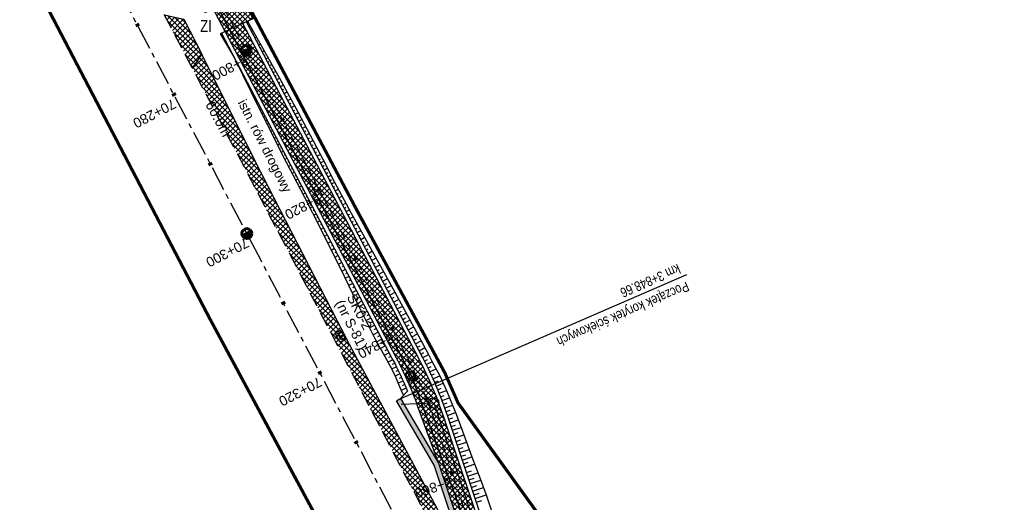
# Model space of a CAD drawing. Header units: metres. Extents: x 7529682 to 7533711, y 5721186 to 5727842.
# Tile 12 of 112: x 7531458 to 7531583, y 5724384 to 5724446. Entities that reach past the tile are written whole.
import ezdxf

# ---------------------------------------------------------------- set-up
doc = ezdxf.new("R2010")
doc.units = ezdxf.units.M
for name, pattern in [('817-dzialki-09-05-04$0$HIDDEN', [0.375, 0.25, -0.125]), ('CENTER', [50.8, 31.75, -6.35, 6.35, -6.35]), ('HIDDEN', [9.525, 6.35, -3.175])]:
    doc.linetypes.add(name, pattern=pattern)
for name, color, linetype in [('C-DROGI-SYTUACJA-ETYKIETY', 7, 'Continuous'), ('D-hatch-pobocza', 131, 'Continuous'), ('D-hatch-zjazdy-BA', 244, 'Continuous'), ('D-hatch-zjazdy-kruszywo', 111, 'Continuous'), ('D-pobocza', 7, 'Continuous'), ('D-skarpa', 7, 'Continuous'), ('D-skarpa-kreskowanie', 7, 'Continuous')]:
    doc.layers.add(name, color=color, linetype=linetype)
doc.layers.add('D-hatch-ciag-pieszo-rowerowy', color=7, linetype='Continuous', lineweight=13, true_color=0xff9f80)
doc.layers.add('D-LR-etap-III', color=7, linetype='817-dzialki-09-05-04$0$HIDDEN', lineweight=50, true_color=0xff1aff)
for name, color, linetype, lineweight in [('D-krawędzie', 7, 'Continuous', 30), ('D-obrzeża', 7, 'Continuous', 30), ('D-opisy', 7, 'Continuous', 30), ('D-oś', 10, 'CENTER', 30), ('D-zjazdy', 7, 'Continuous', 30), ('D-zjazdy-opis', 7, 'Continuous', 30), ('D-ścieki', 7, 'Continuous', 30), ('Sieci-KD-proj', 2, 'KANDESZCZ_X2', 30), ('Sieci-T-kanal technologiczny', 4, 'kt kanał technologiczny', 30)]:
    doc.layers.add(name, color=color, linetype=linetype, lineweight=lineweight)
for name, color, linetype, true_color in [('D-opis-KT-dlugosci', 7, 'Continuous', 0xff8000), ('D-opis-KT-studnie', 7, 'Continuous', 0xff8000), ('poprzeczki', 7, 'Continuous', 0x0000c7)]:
    doc.layers.add(name, color=color, linetype=linetype, true_color=true_color)
doc.styles.add('2mm08', font='arial.ttf', dxfattribs={"width": 0.8})
doc.styles.add('ARIAL', font='arial.ttf', dxfattribs={"height": 1})
doc.styles.add('DIMTEXT', font='simplex.shx', dxfattribs={"width": 0.7})
doc.styles.get("Standard").update_dxf_attribs({"font": 'arial.ttf'})
doc.linetypes.add('KANDESZCZ_X2', pattern='A,4.366477,-0.326302,["kd",DIMTEXT,S=1.28,R=0,X=0,Y=-0.405864],-2.036296,4.465198', length=11.194273)
doc.linetypes.add('kt kanał technologiczny', pattern='A,1,-0.8,["kt",Standard,S=0.5,R=0,X=-0.7,Y=-0.15],-0.3', length=2.1)
pattern_1 = [(45, (0.88535, 0.46493), (-0.33675960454, 0.33675960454), []), (135, (0.88535, 0.46493), (-0.33675960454, -0.33675960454), [])]
pattern_2 = [(45, (0, 0), (-0.33675960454, 0.33675960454), []), (135, (0, 0), (-0.33675960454, -0.33675960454), [])]

# ---------------------------------------------------------------- blocks, each defined once
blk = doc.blocks.new('kilometraz')
at = {"linetype": 'ByBlock', "lineweight": -2}
blk.add_hatch(color=0, dxfattribs=at).paths.add_polyline_path([(0, -0.28125, 0.41421356), (0.28125, 0, 0.41421356), (0, 0.28125)])
at = {"color": 0, "linetype": 'ByBlock', "lineweight": -2}
blk.add_line((0, 0.28125), (0, -0.28125), dxfattribs=at)
blk.add_circle((0, 0), 0.28125, dxfattribs=at)
blk = doc.blocks.new('AeccTickLine')
at = {"color": 0, "linetype": 'ByBlock', "lineweight": -2}
blk.add_line((0, 1), (0, -1), dxfattribs=at)
blk = doc.blocks.new('SKR2')
at = {"layer": 'Sieci-T-kanal technologiczny', "color": 2, "lineweight": 25}
for points in [[(0.03, -0.19), (0.96, -1.15), (0.28, -1.81), (-0.65, -0.84)], [(-0.04, -0.54), (0.61, -1.21), (0.23, -1.57), (-0.41, -0.9)]]:
    blk.add_lwpolyline(points, close=True, dxfattribs=at)
blk.add_lwpolyline([(-0.09, -1.23), (0.28, -0.87)], dxfattribs=at)

msp = doc.modelspace()

# ---------------------------------------------------------------- hatches: boundary and pattern name
at = {"layer": 'D-hatch-ciag-pieszo-rowerowy'}
h = msp.add_hatch(dxfattribs=at)
h.set_pattern_fill('ANSI37', color=256, scale=0.15, style=0)
h.set_pattern_definition(pattern_1)
h.paths.add_polyline_path([(7531506.47, 5724401.44), (7531508.71, 5724402.54), (7531499.31, 5724420.48), (7531486.38, 5724445.11), (7531484.1, 5724444.07), (7531497.09, 5724419.32)])
h = msp.add_hatch(dxfattribs=at)
h.set_pattern_fill('ANSI37', color=256, scale=0.15, style=0)
h.set_pattern_definition(pattern_2)
h.paths.add_polyline_path([(7531507.67, 5724401.83), (7531507.6, 5724401.97), (7531506.46, 5724401.41, -0.026993), (7531508.59, 5724396.45), (7531511.25, 5724389.16), (7531511.28, 5724389.1), (7531511.98, 5724387.01), (7531513.2, 5724387.31), (7531510.81, 5724394.46, 0.040139)])
h.paths.add_polyline_path([(7531508.83, 5724402.32), (7531508.73, 5724402.52), (7531507.6, 5724401.97), (7531507.67, 5724401.83, -0.040139), (7531510.81, 5724394.46), (7531513.2, 5724387.31), (7531514.42, 5724387.62), (7531511.97, 5724394.95, 0.040139)])
h = msp.add_hatch(dxfattribs=at)
h.set_pattern_fill('ANSI37', color=256, scale=0.15, style=0)
h.set_pattern_definition(pattern_2)
edge = h.paths.add_edge_path()
edge.add_line((7531514.42, 5724387.62), (7531511.98, 5724387.01))
edge.add_line((7531511.98, 5724387.01), (7531515.04, 5724377.85))
edge.add_arc((7531562.47, 5724393.69), 50, 198.4721, 207.6663)
edge.add_line((7531518.18, 5724370.48), (7531533.76, 5724340.76))
edge.add_line((7531533.76, 5724340.76), (7531559, 5724292.59))
edge.add_line((7531559, 5724292.59), (7531560.26, 5724290.18))
edge.add_line((7531560.26, 5724290.18), (7531563.06, 5724290.22))
edge.add_line((7531563.06, 5724290.22), (7531559.09, 5724297.8))
edge.add_line((7531559.09, 5724297.8), (7531533.85, 5724345.97))
edge.add_line((7531533.85, 5724345.97), (7531520.49, 5724371.45))
edge.add_arc((7531564.78, 5724394.67), 50, 198.4721, 207.6663, ccw=False)
edge.add_line((7531517.35, 5724378.82), (7531514.42, 5724387.62))
at = {"layer": 'D-hatch-pobocza'}
h = msp.add_hatch(dxfattribs=at)
h.set_pattern_fill('ANSI37', color=256, scale=0.15, style=0)
h.set_pattern_definition(pattern_2)
h.paths.add_polyline_path([(7531488.16, 5724427.12), (7531481.15, 5724441.17), (7531479.93, 5724439.39), (7531491.8, 5724416.76), (7531516.43, 5724369.56), (7531517.65, 5724370.2), (7531514.91, 5724375.29), (7531511.16, 5724383.25), (7531499.95, 5724404.19)])
at = {"layer": 'D-hatch-zjazdy-BA'}
h = msp.add_hatch(dxfattribs=at)
h.set_pattern_fill('ANSI37', color=256, scale=0.15, style=0)
h.set_pattern_definition(pattern_1)
h.paths.add_polyline_path([(7531484.1, 5724444.07), (7531487.63, 5724445.72), (7531486.23, 5724448.6), (7531482.59, 5724446.95)])
at = {"layer": 'D-hatch-zjazdy-kruszywo'}
h = msp.add_hatch(dxfattribs=at)
h.set_pattern_fill('ANSI37', color=256, scale=0.15, style=0)
h.set_pattern_definition(pattern_2)
h.paths.add_polyline_path([(7531478.83, 5724445.63), (7531476.36, 5724446.19), (7531479.93, 5724439.39), (7531481.15, 5724441.17)])
at = {"layer": 'D-ścieki', "linetype": 'ByBlock', "true_color": 0x00cccc}
h = msp.add_hatch(color=132, dxfattribs=at)
edge = h.paths.add_edge_path()
edge.add_line((7531611.37, 5724194.53), (7531611.85, 5724194.89))
edge.add_line((7531611.85, 5724194.89), (7531608.37, 5724199.44))
edge.add_arc((7531632.19, 5724217.68), 30, 207.7246, 217.4424, ccw=False)
edge.add_line((7531605.63, 5724203.72), (7531593.15, 5724227.48))
edge.add_line((7531593.15, 5724227.48), (7531571.62, 5724268.51))
edge.add_line((7531571.62, 5724268.51), (7531559, 5724292.59))
edge.add_line((7531559, 5724292.59), (7531533.76, 5724340.76))
edge.add_line((7531533.76, 5724340.76), (7531518.18, 5724370.48))
edge.add_arc((7531562.47, 5724393.69), 50, 198.4721, 207.6663, ccw=False)
edge.add_line((7531515.04, 5724377.85), (7531511.28, 5724389.1))
edge.add_line((7531511.28, 5724389.1), (7531506.47, 5724397.34))
edge.add_line((7531506.47, 5724397.34), (7531505.95, 5724397.03))
edge.add_line((7531505.95, 5724397.03), (7531510.73, 5724388.85))
edge.add_line((7531510.73, 5724388.85), (7531514.47, 5724377.66))
edge.add_arc((7531562.47, 5724393.69), 50.6, 198.4721, 207.6663)
edge.add_line((7531517.65, 5724370.2), (7531533.23, 5724340.48))
edge.add_line((7531533.23, 5724340.48), (7531558.47, 5724292.31))
edge.add_line((7531558.47, 5724292.31), (7531571.09, 5724268.23))
edge.add_line((7531571.09, 5724268.23), (7531592.62, 5724227.2))
edge.add_line((7531592.62, 5724227.2), (7531605.1, 5724203.44))
edge.add_arc((7531632.19, 5724217.68), 30.6, 207.7246, 217.4424)
edge.add_line((7531607.89, 5724199.07), (7531611.37, 5724194.53))

# ---------------------------------------------------------------- linework, layer by layer
at = {"layer": 'D-krawędzie', "linetype": 'HIDDEN', "ltscale": 0.3, "flags": 128}
msp.add_lwpolyline([(7530572.01, 5726166.06), (7530599.74, 5726113.52), (7530641.56, 5726032.01), (7530660.96, 5725995.07), (7530689.13, 5725941.54), (7530707.34, 5725907.03), (7530725.26, 5725873.09), (7530743.97, 5725837.65), (7530770.53, 5725787.12), (7530787.86, 5725754.27), (7530809.9, 5725712.54), (7530824.74, 5725684.39), (7530840.86, 5725653.69), (7530860.68, 5725616.15), (7530865.28, 5725607.39), (7530878.05, 5725583.08), (7530918.17, 5725507.18), (7530950.16, 5725446.31), (7530993.42, 5725364.26), (7531022.77, 5725308.72), (7531053.81, 5725249.87), (7531081.17, 5725197.87), (7531103.9, 5725154.54), (7531128.12, 5725108.45), (7531149.3, 5725068.25), (7531167.38, 5725033.77), (7531197.16, 5724976.99), (7531228.15, 5724918.03), (7531253.15, 5724870.49), (7531286.8, 5724806.65), (7531306.74, 5724768.66), (7531335.09, 5724714.65), (7531357.32, 5724672.44), (7531373.64, 5724641.45), (7531392.16, 5724606), (7531418.48, 5724555.85), (7531439.73, 5724515.58), (7531476.36, 5724446.19), (7531491.8, 5724416.76), (7531531.9, 5724339.93), (7531557.23, 5724291.66), (7531569.85, 5724267.58), (7531591.38, 5724226.55), (7531610, 5724191.1), (7531616.88, 5724178), (7531629.98, 5724153.03), (7531641.01, 5724132.02), (7531664.91, 5724087.62), (7531677.64, 5724064.79), (7531683.11, 5724054.99), (7531686.75, 5724048.18), (7531695.45, 5724031.7), (7531703.75, 5724015.92), (7531709.21, 5724005.51), (7531719.39, 5723986.15), (7531726.3, 5723973), (7531732.74, 5723960.74), (7531735.13, 5723956.19)], dxfattribs=at)
at = {"layer": 'D-LR-etap-III', "ltscale": 10, "flags": 128}
msp.add_lwpolyline([(7531750.47, 5723895.1, 0.4, 0.4, 0), (7531750.5, 5723895.13, 0.4, 0.4, 0), (7531682.71, 5724022.92, 0.4, 0.4, 0), (7531619.18, 5724147.2, 0.4, 0.4, 0), (7531592.31, 5724198.49, 0.4, 0.4, 0), (7531553.26, 5724272.92, 0.4, 0.4, 0), (7531504.02, 5724366.79, 0.4, 0.4, 0), (7531482.09, 5724407.62, 0.4, 0.4, 0), (7531412.35, 5724541.18, 0.4, 0.4, 0), (7531388.46, 5724586.93, 0.4, 0.4, 0), (7531345.12, 5724669.94, 0.4, 0.4, 0), (7531127.66, 5725081.67, 0.4, 0.4, 0), (7531059.25, 5725211.04, 0.4, 0.4, 0), (7531008.01, 5725307.95, 0.4, 0.4, 0), (7530964.18, 5725390.84, 0.4, 0.4, 0), (7530914.56, 5725484.68, 0.4, 0.4, 0), (7530865.24, 5725577.49, 0.4, 0.4, 0), (7530840.09, 5725624.06, 0.4, 0.4, 0), (7530802.56, 5725694.92, 0.4, 0.4, 0), (7530755.54, 5725787.51, 0.4, 0.4, 0), (7530708.72, 5725876.3, 0.4, 0.4, 0), (7530695.12, 5725902.09, 0.4, 0.4, 0), (7530642.91, 5726001.08, 0.4, 0.4, 0), (7530634.93, 5726016.15, 0.4, 0.4, 0), (7530610.82, 5726061.93, 0.4, 0.4, 0), (7530610.82, 5726061.93, 0.4, 0.4, 0), (7530607.21, 5726063.51, 0.4, 0.4, 0), (7530597.42, 5726080.68, 0.4, 0.4, 0), (7530591.16, 5726088.44, 0.4, 0.4, 0), (7530581.28, 5726107.21, 0.4, 0.4, 0), (7530571.29, 5726130.56, 0.4, 0.4, 0), (7530549.55, 5726171.53, 0.4, 0.4, 0), (7530531.01, 5726206.47, 0.4, 0.4, 0), (7530516.46, 5726236.02, 0.4, 0.4, 0), (7530500.8, 5726266.14, 0.4, 0.4, 0), (7530491.35, 5726283.94, 0.4, 0.4, 0), (7530482.4, 5726303.41, 0.4, 0.4, 0), (7530482.4, 5726303.41, 0.4, 0.4, 0), (7530450.41, 5726357.28, 0.4, 0.4, 0), (7530397.76, 5726458.5, 0.4, 0.4, 0), (7530334.71, 5726583.66, 0.4, 0.4, 0), (7530303.94, 5726645.17, 0.4, 0.4, 0), (7530300.51, 5726651.78, 0.4, 0.4, 0), (7530289.21, 5726671.97, 0.4, 0.4, 0), (7530281.54, 5726685.57, 0.4, 0.4, 0), (7530261.37, 5726724.16, 0.4, 0.4, 0), (7530254.03, 5726738.21, 0.4, 0.4, 0), (7530197.22, 5726845.06, 0.4, 0.4, 0), (7530194.71, 5726849.15, 0.4, 0.4, 0), (7530195.92, 5726850.75, 0.4, 0.4, 0), (7530170.55, 5726892.96, 0.4, 0.4, 0), (7530143.17, 5726945.07, 0.4, 0.4, 0), (7530105.06, 5727018.32, 0.4, 0.4, 0), (7530100.06, 5727027.16, 0.4, 0.4, 0), (7530062.32, 5727099.63, 0.4, 0.4, 0), (7530015.38, 5727189.42, 0.4, 0.4, 0), (7529983.21, 5727250.21, 0.4, 0.4, 0), (7529953.28, 5727306.75, 0.4, 0.4, 0), (7529900.67, 5727406.16, 0.4, 0.4, 0), (7529890.63, 5727425.13, 0.4, 0.4, 0), (7529875.16, 5727454.43, 0.4, 0.4, 0), (7529857.56, 5727487.79, 0.4, 0.4, 0), (7529835.19, 5727530.19, 0.4, 0.4, 0), (7529811.74, 5727574.66, 0.4, 0.4, 0), (7529792.1, 5727611.92, 0.4, 0.4, 0), (7529768.07, 5727657.47, 0.4, 0.4, 0), (7529755.21, 5727682.13, 0.4, 0.4, 0), (7529753.31, 5727681.13, 0.4, 0.4, 0), (7529739.21, 5727707.77, 0.4, 0.4, 0), (7529735.39, 5727711.25, 0.4, 0.4, 0), (7529725.42, 5727730.2, 0.4, 0.4, 0), (7529723.55, 5727729.88, 0.4, 0.4, 0), (7529695.57, 5727782.93, 0.4, 0.4, 0), (7529717.68, 5727794.02, 0.4, 0.4, 0), (7529736.27, 5727758.65, 0.4, 0.4, 0), (7529736.27, 5727758.65, 0.4, 0.4, 0), (7529744.51, 5727750.41, 0.4, 0.4, 0), (7529744.51, 5727750.41, 0.4, 0.4, 0), (7529750.28, 5727738.55, 0.4, 0.4, 0), (7529777.11, 5727687.57, 0.4, 0.4, 0), (7529796.52, 5727651.33, 0.4, 0.4, 0), (7529814.94, 5727616.79, 0.4, 0.4, 0), (7529839.01, 5727572.3, 0.4, 0.4, 0), (7529860.62, 5727532.51, 0.4, 0.4, 0), (7529882.35, 5727491.5, 0.4, 0.4, 0), (7529904.87, 5727449.1, 0.4, 0.4, 0), (7529920.75, 5727418.88, 0.4, 0.4, 0), (7529946.68, 5727368.55, 0.4, 0.4, 0), (7529972.02, 5727320.57, 0.4, 0.4, 0), (7529987.74, 5727290.15, 0.4, 0.4, 0), (7529996.5, 5727273.66, 0.4, 0.4, 0), (7530017.54, 5727234.2, 0.4, 0.4, 0), (7530033.05, 5727204.86, 0.4, 0.4, 0), (7530051.62, 5727170.22, 0.4, 0.4, 0), (7530069.28, 5727137.02, 0.4, 0.4, 0), (7530089.39, 5727097.53, 0.4, 0.4, 0), (7530109.71, 5727060.75, 0.4, 0.4, 0), (7530136.77, 5727011.64, 0.4, 0.4, 0), (7530162.45, 5726962.74, 0.4, 0.4, 0), (7530187.67, 5726916.99, 0.4, 0.4, 0), (7530207.82, 5726879.34, 0.4, 0.4, 0), (7530230.63, 5726834.52, 0.4, 0.4, 0), (7530262.29, 5726776.62, 0.4, 0.4, 0), (7530277.51, 5726760.21, 0.4, 0.4, 0), (7530286.04, 5726744.11, 0.4, 0.4, 0), (7530288.1, 5726735.88, 0.4, 0.4, 0), (7530290.39, 5726725.05, 0.4, 0.4, 0), (7530296.18, 5726713.58, 0.4, 0.4, 0), (7530302.73, 5726701.18, 0.4, 0.4, 0), (7530325.69, 5726657.47, 0.4, 0.4, 0), (7530343.24, 5726623.65, 0.4, 0.4, 0), (7530360.23, 5726591.75, 0.4, 0.4, 0), (7530383.21, 5726548.06, 0.4, 0.4, 0), (7530406.02, 5726503.61, 0.4, 0.4, 0), (7530427.46, 5726462.62, 0.4, 0.4, 0), (7530447.93, 5726424.39, 0.4, 0.4, 0), (7530471.13, 5726379.92, 0.4, 0.4, 0), (7530490.5, 5726343.03, 0.4, 0.4, 0), (7530509.5, 5726306.73, 0.4, 0.4, 0), (7530529.89, 5726267.24, 0.4, 0.4, 0), (7530543.85, 5726238.99, 0.4, 0.4, 0), (7530554.81, 5726218.94, 0.4, 0.4, 0), (7530559.03, 5726212.22, 0.4, 0.4, 0), (7530563.06, 5726206.41, 0.4, 0.4, 0), (7530566.93, 5726200.46, 0.4, 0.4, 0), (7530569.77, 5726194.9, 0.4, 0.4, 0), (7530571.47, 5726191.28, 0.4, 0.4, 0), (7530572.84, 5726188.02, 0.4, 0.4, 0), (7530575.3, 5726182.03, 0.4, 0.4, 0), (7530579.74, 5726173.31, 0.4, 0.4, 0), (7530583.3, 5726167.41, 0.4, 0.4, 0), (7530593.4, 5726163.33, 0.4, 0.4, 0), (7530598.62, 5726155.26, 0.4, 0.4, 0), (7530608.26, 5726140.5, 0.4, 0.4, 0), (7530603.27, 5726136.83, 0.4, 0.4, 0), (7530606.53, 5726131.84, 0.4, 0.4, 0), (7530604.24, 5726124.22, 0.4, 0.4, 0), (7530605.85, 5726121.63, 0.4, 0.4, 0), (7530608.97, 5726116.16, 0.4, 0.4, 0), (7530618.11, 5726097.79, 0.4, 0.4, 0), (7530651.21, 5726034.96, 0.4, 0.4, 0), (7530670.24, 5725998.61, 0.4, 0.4, 0), (7530698.08, 5725945.95, 0.4, 0.4, 0), (7530716.51, 5725911.31, 0.4, 0.4, 0), (7530735.22, 5725875.67, 0.4, 0.4, 0), (7530752.5, 5725842.15, 0.4, 0.4, 0), (7530778.31, 5725793.5, 0.4, 0.4, 0), (7530797.5, 5725756.38, 0.4, 0.4, 0), (7530812.52, 5725728.29, 0.4, 0.4, 0), (7530820.04, 5725713.16, 0.4, 0.4, 0), (7530822.42, 5725710.19, 0.4, 0.4, 0), (7530833.15, 5725688.8, 0.4, 0.4, 0), (7530849.63, 5725656.16, 0.4, 0.4, 0), (7530867.98, 5725621.96, 0.4, 0.4, 0), (7530872.63, 5725612.89, 0.4, 0.4, 0), (7530880.35, 5725597.59, 0.4, 0.4, 0), (7530883.84, 5725593.39, 0.4, 0.4, 0), (7530891.78, 5725587.76, 0.4, 0.4, 0), (7530895.04, 5725584.28, 0.4, 0.4, 0), (7530897.03, 5725580.94, 0.4, 0.4, 0), (7530900.95, 5725579.95, 0.4, 0.4, 0), (7530904.81, 5725571.98, 0.4, 0.4, 0), (7530903.68, 5725568.57, 0.4, 0.4, 0), (7530908.9, 5725558.84, 0.4, 0.4, 0), (7530910.25, 5725545.67, 0.4, 0.4, 0), (7530912.87, 5725538.65, 0.4, 0.4, 0), (7530945.28, 5725478.46, 0.4, 0.4, 0), (7530959.69, 5725450.25, 0.4, 0.4, 0), (7531002.83, 5725368.19, 0.4, 0.4, 0), (7531044.7, 5725290.31, 0.4, 0.4, 0), (7531064.1, 5725253.21, 0.4, 0.4, 0), (7531083.01, 5725216.68, 0.4, 0.4, 0), (7531113.01, 5725158.47, 0.4, 0.4, 0), (7531137.36, 5725113.07, 0.4, 0.4, 0), (7531150.83, 5725086.71, 0.4, 0.4, 0), (7531159.75, 5725076.64, 0.4, 0.4, 0), (7531166.31, 5725074.58, 0.4, 0.4, 0), (7531172.29, 5725062.58, 0.4, 0.4, 0), (7531170.59, 5725055.61, 0.4, 0.4, 0), (7531173.73, 5725044.08, 0.4, 0.4, 0), (7531215.34, 5724964.86, 0.4, 0.4, 0), (7531238.05, 5724921.68, 0.4, 0.4, 0), (7531262.39, 5724875.28, 0.4, 0.4, 0), (7531295.59, 5724811.27, 0.4, 0.4, 0), (7531348.49, 5724712.36, 0.4, 0.4, 0), (7531363.74, 5724682.68, 0.4, 0.4, 0), (7531366.99, 5724675.87, 0.4, 0.4, 0), (7531382.54, 5724646.11, 0.4, 0.4, 0), (7531401.3, 5724610.87, 0.4, 0.4, 0), (7531428.96, 5724558.86, 0.4, 0.4, 0), (7531449.11, 5724520.4, 0.4, 0.4, 0), (7531477.29, 5724465.83, 0.4, 0.4, 0), (7531501, 5724421.11, 0.4, 0.4, 0), (7531512.12, 5724400.55, 0.4, 0.4, 0), (7531513.78, 5724396.76, 0.4, 0.4, 0), (7531526.32, 5724379.39, 0.4, 0.4, 0), (7531566.78, 5724302.74, 0.4, 0.4, 0), (7531612.28, 5724225.61, 0.4, 0.4, 0), (7531620.49, 5724210.55, 0.4, 0.4, 0), (7531631.58, 5724196.26, 0.4, 0.4, 0), (7531653.48, 5724152.43, 0.4, 0.4, 0), (7531661.15, 5724128.49, 0.4, 0.4, 0), (7531673.88, 5724101.19, 0.4, 0.4, 0), (7531684.69, 5724081.18, 0.4, 0.4, 0), (7531699.21, 5724051.17, 0.4, 0.4, 0), (7531704.03, 5724040.58, 0.4, 0.4, 0), (7531704.03, 5724040.58, 0.4, 0.4, 0), (7531703.91, 5724037.17, 0.4, 0.4, 0), (7531736.42, 5723969.23, 0.4, 0.4, 0), (7531738.29, 5723967.7, 0.4, 0.4, 0), (7531742.18, 5723962.35, 0.4, 0.4, 0), (7531744.29, 5723958.62, 0.4, 0.4, 0), (7531755.39, 5723944.19, 0.4, 0.4, 0), (7531758.69, 5723936.76, 0.4, 0.4, 0), (7531780.08, 5723929.25, 0.4, 0.4, 0), (7531792.61, 5723906.34, 0.4, 0.4, 0), (7531792.61, 5723906.34, 0.4, 0.4, 0), (7531756.96, 5723883.06, 0.4, 0.4, 0), (7531750.46, 5723895.13, 0.4, 0.4, 0), (7531750.46, 5723895.13, 0, 0, 0)], format="xyseb", dxfattribs=at)
at = {"layer": 'D-obrzeża'}
for points in [[(7531162.55, 5725061.32), (7531165.88, 5725054.96, -0.068574), (7531167.27, 5725051.11), (7531167.91, 5725048.07, 0.068789), (7531170.7, 5725040.34), (7531202.52, 5724979.8), (7531233.7, 5724920.95), (7531258.82, 5724873.47), (7531292.22, 5724809.51), (7531312.05, 5724771.45), (7531340.42, 5724719.34, -0.00902), (7531345.43, 5724709.74), (7531362.63, 5724675.23), (7531378.96, 5724644.24), (7531397.48, 5724608.78), (7531423.79, 5724558.65), (7531445.04, 5724518.38), (7531473.71, 5724463.87), (7531497.09, 5724419.32), (7531505.91, 5724402.51, -0.033171), (7531508.59, 5724396.45), (7531511.25, 5724389.16)], [(7531614.79, 5724196.44), (7531608.23, 5724205.01, -0.042427), (7531605.72, 5724208.93), (7531593.24, 5724232.69), (7531571.71, 5724273.71), (7531559.09, 5724297.8), (7531533.85, 5724345.97), (7531520.49, 5724371.45, -0.040139), (7531517.35, 5724378.82), (7531511.97, 5724394.95, 0.040139), (7531508.83, 5724402.32), (7531499.31, 5724420.48), (7531486.38, 5724445.11)]]:
    msp.add_lwpolyline(points, format="xyb", dxfattribs=at)
at = {"layer": 'D-opisy', "linetype": 'Continuous'}
msp.add_line((7531506.21, 5724397.19), (7531542.91, 5724413.1), dxfattribs=at)
at = {"layer": 'D-oś', "ltscale": 0.03}
msp.add_lwpolyline([(7531474.82, 5724464.45), (7531498.2, 5724419.9), (7531507.67, 5724401.83), (7531507.67, 5724401.83), (7531507.67, 5724401.83, -0.040139), (7531510.81, 5724394.46), (7531516.2, 5724378.34, 0.040139), (7531519.34, 5724370.97), (7531605.62, 5724206.44, 0.042652), (7531608.37, 5724202.14), (7531614.26, 5724194.44, -0.042592), (7531617, 5724190.14), (7531641.09, 5724144.24, -0.042262)], format="xyb", dxfattribs=at)
at = {"layer": 'D-oś', "ltscale": 0.1}
msp.add_lwpolyline([(7531812.38, 5723798.62), (7531655.4, 5724097.9), (7531637.92, 5724130.38), (7531626.89, 5724151.4), (7531613.78, 5724176.37), (7531606.91, 5724189.47), (7531588.28, 5724224.92), (7531566.75, 5724265.95), (7531554.13, 5724290.03), (7531528.89, 5724338.21), (7531488.68, 5724414.9), (7531465.3, 5724459.45)], dxfattribs=at)
at = {"layer": 'D-pobocza'}
for points in [[(7531615.24, 5724196.67), (7531608.63, 5724205.31, -0.042427), (7531606.16, 5724209.16), (7531593.68, 5724232.92), (7531572.16, 5724273.95), (7531559.53, 5724298.03), (7531534.3, 5724346.2), (7531520.94, 5724371.68, -0.040139), (7531517.83, 5724378.98), (7531512.43, 5724395.15, 0.040139), (7531509.29, 5724402.52), (7531499.75, 5724420.71), (7531486.84, 5724445.31)], [(7531483.65, 5724443.86), (7531496.65, 5724419.08), (7531505.45, 5724402.31, -0.022482), (7531507.35, 5724398.24, -0.022482)]]:
    msp.add_lwpolyline(points, format="xyb", dxfattribs=at)
for points in [[(7531517.65, 5724370.2), (7531514.91, 5724375.29), (7531511.16, 5724383.25), (7531499.95, 5724404.19), (7531488.16, 5724427.12), (7531481.15, 5724441.17)], [(7531506.47, 5724397.34), (7531507.35, 5724398.24)]]:
    msp.add_lwpolyline(points, dxfattribs=at)
at = {"layer": 'D-skarpa', "linetype": 'Continuous'}
for points in [[(7531486.98, 5724445.39), (7531488.51, 5724442.57), (7531490.98, 5724438.22), (7531493.39, 5724433.84), (7531495.71, 5724429.41), (7531496.17, 5724428.52), (7531496.54, 5724427.82), (7531498.02, 5724424.98), (7531500.18, 5724420.94), (7531500.38, 5724420.57), (7531502.78, 5724416.18), (7531505.2, 5724411.8), (7531507.59, 5724407.41), (7531509.96, 5724403.03), (7531509.97, 5724403.01), (7531510.46, 5724402.08), (7531511.45, 5724400.21), (7531511.45, 5724400.21), (7531512.31, 5724398.36), (7531512.7, 5724397.42), (7531513.47, 5724395.53), (7531514.18, 5724393.65), (7531515.52, 5724389.89), (7531516.66, 5724386.99), (7531517.35, 5724385.04), (7531518.01, 5724383.16)], [(7531483.46, 5724443.77), (7531485.2, 5724440.83), (7531487.42, 5724436.35), (7531489.65, 5724431.87), (7531491.9, 5724427.41), (7531492.37, 5724426.53), (7531492.74, 5724425.82), (7531494.22, 5724422.98), (7531496.31, 5724418.9), (7531496.49, 5724418.53), (7531498.71, 5724414.04), (7531500.9, 5724409.55), (7531503.13, 5724405.07), (7531505.34, 5724401.05), (7531505.34, 5724401.05), (7531505.76, 5724400.16), (7531506.54, 5724398.35), (7531506.82, 5724397.69)]]:
    msp.add_lwpolyline(points, dxfattribs=at)
at = {"layer": 'D-skarpa-kreskowanie', "linetype": 'Continuous'}
for p, q in [((7531486.98, 5724445.03, 109.08), (7531487.13, 5724445.11, 108.97)), ((7531487.22, 5724444.59, 109.08), (7531487.29, 5724444.63, 109.02)), ((7531483.72, 5724443.34, 109.05), (7531483.8, 5724443.38, 109)), ((7531487.45, 5724444.15, 109.08), (7531487.61, 5724444.23, 108.96)), ((7531487.68, 5724443.71, 109.08), (7531487.76, 5724443.75, 109.02)), ((7531487.91, 5724443.26, 109.08), (7531488.08, 5724443.35, 108.95)), ((7531483.97, 5724442.91, 109.03), (7531484.11, 5724442.98, 108.95)), ((7531484.23, 5724442.48, 109.01), (7531484.28, 5724442.51, 108.98)), ((7531484.48, 5724442.05, 108.99), (7531484.57, 5724442.1, 108.95)), ((7531488.15, 5724442.82, 109.08), (7531488.23, 5724442.87, 109.01)), ((7531488.38, 5724442.38, 109.08), (7531488.56, 5724442.47, 108.94)), ((7531488.61, 5724441.93, 109.08), (7531488.71, 5724441.99, 109)), ((7531484.74, 5724441.62, 108.97), (7531484.77, 5724441.64, 108.96)), ((7531485.04, 5724441.21, 108.95), (7531484.99, 5724441.19, 108.95)), ((7531485.27, 5724440.77, 108.95), (7531485.26, 5724440.76, 108.94)), ((7531488.84, 5724441.49, 109.08), (7531489.06, 5724441.6, 108.92)), ((7531489.08, 5724441.05, 109.08), (7531489.19, 5724441.11, 108.99)), ((7531489.31, 5724440.61, 109.08), (7531489.55, 5724440.73, 108.9)), ((7531485.5, 5724440.32, 108.95), (7531485.46, 5724440.3, 108.92)), ((7531485.74, 5724439.88, 108.95), (7531485.71, 5724439.87, 108.93)), ((7531485.97, 5724439.44, 108.95), (7531485.91, 5724439.41, 108.9)), ((7531489.54, 5724440.16, 109.08), (7531489.67, 5724440.23, 108.98)), ((7531489.77, 5724439.72, 109.08), (7531490.04, 5724439.86, 108.87)), ((7531490.01, 5724439.28, 109.08), (7531490.15, 5724439.35, 108.97)), ((7531486.2, 5724439, 108.95), (7531486.17, 5724438.98, 108.92)), ((7531486.43, 5724438.55, 108.95), (7531486.35, 5724438.51, 108.89)), ((7531486.67, 5724438.11, 108.95), (7531486.62, 5724438.09, 108.91)), ((7531490.24, 5724438.84, 109.08), (7531490.54, 5724438.99, 108.85)), ((7531490.47, 5724438.39, 109.08), (7531490.63, 5724438.48, 108.96)), ((7531490.7, 5724437.95, 109.08), (7531491.03, 5724438.12, 108.83)), ((7531486.9, 5724437.67, 108.95), (7531486.8, 5724437.62, 108.87)), ((7531487.13, 5724437.23, 108.95), (7531487.07, 5724437.2, 108.91)), ((7531487.36, 5724436.78, 108.95), (7531487.24, 5724436.72, 108.86)), ((7531490.93, 5724437.51, 109.08), (7531491.1, 5724437.6, 108.95)), ((7531491.17, 5724437.07, 109.08), (7531491.51, 5724437.25, 108.82)), ((7531487.59, 5724436.34, 108.95), (7531487.53, 5724436.31, 108.9)), ((7531487.83, 5724435.9, 108.95), (7531487.69, 5724435.82, 108.84)), ((7531491.4, 5724436.62, 109.08), (7531491.58, 5724436.72, 108.94)), ((7531491.63, 5724436.18, 109.08), (7531491.99, 5724436.37, 108.8)), ((7531491.86, 5724435.74, 109.08), (7531492.05, 5724435.83, 108.94)), ((7531488.06, 5724435.45, 108.95), (7531487.98, 5724435.41, 108.89)), ((7531488.29, 5724435.01, 108.95), (7531488.13, 5724434.93, 108.82)), ((7531488.52, 5724434.57, 108.95), (7531488.44, 5724434.52, 108.88)), ((7531492.1, 5724435.29, 109.08), (7531492.48, 5724435.49, 108.79)), ((7531492.33, 5724434.85, 109.08), (7531492.52, 5724434.95, 108.93)), ((7531492.56, 5724434.41, 109.08), (7531492.96, 5724434.62, 108.78)), ((7531488.76, 5724434.13, 108.95), (7531488.57, 5724434.03, 108.81)), ((7531488.99, 5724433.68, 108.95), (7531488.89, 5724433.63, 108.87)), ((7531489.22, 5724433.24, 108.95), (7531489.02, 5724433.14, 108.79)), ((7531492.79, 5724433.97, 109.08), (7531493, 5724434.07, 108.92)), ((7531493.03, 5724433.52, 109.07), (7531493.44, 5724433.74, 108.76)), ((7531493.26, 5724433.08, 109.07), (7531493.46, 5724433.19, 108.92)), ((7531489.45, 5724432.8, 108.95), (7531489.35, 5724432.74, 108.87)), ((7531489.69, 5724432.36, 108.95), (7531489.46, 5724432.24, 108.78)), ((7531489.92, 5724431.91, 108.95), (7531489.8, 5724431.85, 108.86)), ((7531493.49, 5724432.64, 109.07), (7531493.9, 5724432.85, 108.76)), ((7531493.72, 5724432.2, 109.07), (7531493.93, 5724432.3, 108.92)), ((7531493.96, 5724431.75, 109.07), (7531494.37, 5724431.97, 108.76)), ((7531490.15, 5724431.47, 108.94), (7531489.91, 5724431.35, 108.77)), ((7531490.38, 5724431.03, 108.94), (7531490.26, 5724430.96, 108.85)), ((7531490.62, 5724430.58, 108.94), (7531490.36, 5724430.45, 108.76)), ((7531494.19, 5724431.31, 109.07), (7531494.39, 5724431.42, 108.92)), ((7531494.42, 5724430.87, 109.07), (7531494.83, 5724431.08, 108.76)), ((7531494.65, 5724430.42, 109.07), (7531494.86, 5724430.53, 108.92)), ((7531490.85, 5724430.14, 108.94), (7531490.72, 5724430.07, 108.85)), ((7531491.08, 5724429.7, 108.94), (7531490.82, 5724429.56, 108.75)), ((7531491.31, 5724429.26, 108.94), (7531491.18, 5724429.19, 108.84)), ((7531494.88, 5724429.98, 109.07), (7531495.29, 5724430.2, 108.77)), ((7531495.12, 5724429.54, 109.07), (7531495.32, 5724429.65, 108.92)), ((7531495.35, 5724429.1, 109.07), (7531495.76, 5724429.31, 108.77)), ((7531491.54, 5724428.81, 108.94), (7531491.27, 5724428.67, 108.74)), ((7531491.78, 5724428.37, 108.94), (7531491.64, 5724428.3, 108.84)), ((7531495.58, 5724428.65, 109.07), (7531495.79, 5724428.76, 108.92)), ((7531495.81, 5724428.21, 109.07), (7531496.22, 5724428.42, 108.77)), ((7531492.01, 5724427.93, 108.94), (7531491.72, 5724427.78, 108.73)), ((7531492.24, 5724427.49, 108.94), (7531492.09, 5724427.41, 108.83)), ((7531492.47, 5724427.04, 108.94), (7531492.18, 5724426.89, 108.72)), ((7531496.05, 5724427.77, 109.07), (7531496.25, 5724427.87, 108.92)), ((7531496.28, 5724427.33, 109.07), (7531496.68, 5724427.54, 108.77)), ((7531496.51, 5724426.88, 109.07), (7531496.71, 5724426.99, 108.92)), ((7531492.71, 5724426.6, 108.94), (7531492.56, 5724426.52, 108.83)), ((7531492.94, 5724426.16, 108.94), (7531492.64, 5724426, 108.72)), ((7531493.17, 5724425.71, 108.94), (7531493.02, 5724425.64, 108.83)), ((7531496.74, 5724426.44, 109.07), (7531497.14, 5724426.65, 108.77)), ((7531496.98, 5724426, 109.07), (7531497.18, 5724426.1, 108.92)), ((7531497.21, 5724425.55, 109.07), (7531497.61, 5724425.76, 108.77)), ((7531493.4, 5724425.27, 108.94), (7531493.11, 5724425.12, 108.72)), ((7531493.64, 5724424.83, 108.94), (7531493.49, 5724424.75, 108.83)), ((7531493.87, 5724424.39, 108.94), (7531493.57, 5724424.23, 108.72)), ((7531497.44, 5724425.11, 109.07), (7531497.64, 5724425.22, 108.92)), ((7531497.67, 5724424.67, 109.07), (7531498.07, 5724424.88, 108.77)), ((7531497.91, 5724424.23, 109.07), (7531498.1, 5724424.33, 108.92)), ((7531494.1, 5724423.94, 108.94), (7531493.95, 5724423.87, 108.83)), ((7531494.33, 5724423.5, 108.94), (7531494.03, 5724423.34, 108.72)), ((7531494.57, 5724423.06, 108.94), (7531494.42, 5724422.98, 108.83)), ((7531498.14, 5724423.78, 109.07), (7531498.54, 5724423.99, 108.77)), ((7531498.37, 5724423.34, 109.07), (7531498.57, 5724423.44, 108.92)), ((7531498.6, 5724422.9, 109.07), (7531499, 5724423.11, 108.77)), ((7531494.8, 5724422.62, 108.94), (7531494.5, 5724422.46, 108.72)), ((7531495.03, 5724422.17, 108.94), (7531494.88, 5724422.09, 108.83)), ((7531495.26, 5724421.73, 108.94), (7531494.96, 5724421.57, 108.71)), ((7531498.84, 5724422.46, 109.07), (7531499.03, 5724422.56, 108.92)), ((7531499.07, 5724422.01, 109.07), (7531499.47, 5724422.22, 108.77)), ((7531495.5, 5724421.29, 108.94), (7531495.34, 5724421.21, 108.83)), ((7531495.73, 5724420.84, 108.94), (7531495.43, 5724420.69, 108.71)), ((7531499.3, 5724421.57, 109.07), (7531499.5, 5724421.68, 108.92)), ((7531499.53, 5724421.13, 109.07), (7531499.94, 5724421.34, 108.76)), ((7531499.76, 5724420.68, 109.07), (7531499.97, 5724420.79, 108.92)), ((7531495.96, 5724420.4, 108.94), (7531495.81, 5724420.32, 108.83)), ((7531496.19, 5724419.96, 108.94), (7531495.89, 5724419.8, 108.71)), ((7531496.42, 5724419.52, 108.94), (7531496.27, 5724419.44, 108.83)), ((7531500, 5724420.24, 109.07), (7531500.41, 5724420.46, 108.76)), ((7531500.23, 5724419.8, 109.07), (7531500.44, 5724419.91, 108.91)), ((7531500.46, 5724419.36, 109.07), (7531500.89, 5724419.58, 108.75)), ((7531496.66, 5724419.07, 108.94), (7531496.35, 5724418.91, 108.71)), ((7531496.89, 5724418.63, 108.94), (7531496.73, 5724418.55, 108.82)), ((7531497.12, 5724418.19, 108.94), (7531496.8, 5724418.02, 108.7)), ((7531500.69, 5724418.91, 109.08), (7531500.91, 5724419.03, 108.91)), ((7531500.93, 5724418.47, 109.08), (7531501.37, 5724418.7, 108.75)), ((7531501.16, 5724418.03, 109.08), (7531501.38, 5724418.14, 108.91)), ((7531497.35, 5724417.75, 108.94), (7531497.19, 5724417.66, 108.82)), ((7531497.59, 5724417.3, 108.95), (7531497.25, 5724417.13, 108.69)), ((7531497.82, 5724416.86, 108.95), (7531497.64, 5724416.77, 108.82)), ((7531501.39, 5724417.58, 109.08), (7531501.84, 5724417.82, 108.74)), ((7531501.62, 5724417.14, 109.08), (7531501.85, 5724417.26, 108.91)), ((7531501.85, 5724416.7, 109.09), (7531502.32, 5724416.94, 108.73)), ((7531498.05, 5724416.42, 108.95), (7531497.69, 5724416.23, 108.68)), ((7531498.28, 5724415.97, 108.95), (7531498.1, 5724415.88, 108.81)), ((7531498.51, 5724415.53, 108.95), (7531498.14, 5724415.33, 108.67)), ((7531502.09, 5724416.26, 109.09), (7531502.32, 5724416.38, 108.91)), ((7531502.32, 5724415.81, 109.09), (7531502.8, 5724416.07, 108.73)), ((7531502.55, 5724415.37, 109.1), (7531502.8, 5724415.5, 108.91)), ((7531498.75, 5724415.09, 108.96), (7531498.55, 5724414.99, 108.81)), ((7531498.98, 5724414.65, 108.96), (7531498.59, 5724414.44, 108.66)), ((7531499.21, 5724414.2, 108.96), (7531499.01, 5724414.1, 108.81)), ((7531502.78, 5724414.93, 109.1), (7531503.29, 5724415.19, 108.72)), ((7531503.01, 5724414.48, 109.1), (7531503.27, 5724414.62, 108.91)), ((7531503.25, 5724414.04, 109.11), (7531503.77, 5724414.32, 108.72)), ((7531499.44, 5724413.76, 108.97), (7531499.03, 5724413.54, 108.65)), ((7531499.68, 5724413.32, 108.97), (7531499.46, 5724413.2, 108.81)), ((7531503.48, 5724413.6, 109.11), (7531503.75, 5724413.74, 108.91)), ((7531503.71, 5724413.16, 109.12), (7531504.25, 5724413.44, 108.71)), ((7531499.91, 5724412.87, 108.97), (7531499.46, 5724412.64, 108.64)), ((7531500.37, 5724411.99, 108.98), (7531499.9, 5724411.74, 108.62)), ((7531500.14, 5724412.43, 108.98), (7531499.91, 5724412.31, 108.8)), ((7531503.94, 5724412.71, 109.12), (7531504.22, 5724412.86, 108.91)), ((7531504.18, 5724412.27, 109.13), (7531504.74, 5724412.56, 108.7)), ((7531504.41, 5724411.83, 109.13), (7531504.69, 5724411.98, 108.92)), ((7531504.64, 5724411.38, 109.14), (7531505.22, 5724411.69, 108.7)), ((7531500.84, 5724411.1, 108.99), (7531500.33, 5724410.84, 108.61)), ((7531500.6, 5724411.55, 108.99), (7531500.36, 5724411.42, 108.8)), ((7531501.07, 5724410.66, 109), (7531500.81, 5724410.52, 108.8)), ((7531504.87, 5724410.94, 109.14), (7531505.17, 5724411.1, 108.92)), ((7531505.1, 5724410.5, 109.15), (7531505.7, 5724410.81, 108.7)), ((7531501.3, 5724410.22, 109), (7531500.77, 5724409.94, 108.6)), ((7531501.76, 5724409.33, 109.01), (7531501.2, 5724409.04, 108.59)), ((7531501.53, 5724409.77, 109.01), (7531501.26, 5724409.63, 108.8)), ((7531505.34, 5724410.06, 109.16), (7531505.64, 5724410.22, 108.93)), ((7531505.57, 5724409.61, 109.16), (7531506.19, 5724409.94, 108.7)), ((7531505.8, 5724409.17, 109.17), (7531506.12, 5724409.34, 108.93)), ((7531502.23, 5724408.45, 109.03), (7531501.64, 5724408.14, 108.59)), ((7531502, 5724408.89, 109.02), (7531501.71, 5724408.74, 108.8)), ((7531502.46, 5724408, 109.03), (7531502.16, 5724407.85, 108.81)), ((7531506.03, 5724408.73, 109.18), (7531506.67, 5724409.06, 108.7)), ((7531506.27, 5724408.28, 109.18), (7531506.59, 5724408.46, 108.94)), ((7531506.5, 5724407.84, 109.19), (7531507.16, 5724408.19, 108.69)), ((7531502.69, 5724407.56, 109.04), (7531502.08, 5724407.24, 108.58)), ((7531503.16, 5724406.67, 109.05), (7531502.52, 5724406.34, 108.57)), ((7531502.93, 5724407.12, 109.05), (7531502.61, 5724406.95, 108.81)), ((7531506.73, 5724407.4, 109.2), (7531507.07, 5724407.58, 108.95)), ((7531506.96, 5724406.96, 109.21), (7531507.64, 5724407.31, 108.69)), ((7531507.19, 5724406.51, 109.22), (7531507.54, 5724406.69, 108.96)), ((7531503.62, 5724405.79, 109.07), (7531502.96, 5724405.44, 108.57)), ((7531503.39, 5724406.23, 109.06), (7531503.06, 5724406.06, 108.82)), ((7531507.43, 5724406.07, 109.22), (7531508.13, 5724406.44, 108.7)), ((7531507.66, 5724405.63, 109.23), (7531508.01, 5724405.81, 108.97)), ((7531507.89, 5724405.19, 109.24), (7531508.61, 5724405.56, 108.7)), ((7531504.09, 5724404.9, 109.08), (7531503.42, 5724404.56, 108.59)), ((7531503.85, 5724405.35, 109.08), (7531503.52, 5724405.17, 108.82)), ((7531504.32, 5724404.46, 109.09), (7531503.99, 5724404.29, 108.85)), ((7531508.12, 5724404.74, 109.25), (7531508.49, 5724404.93, 108.98)), ((7531508.35, 5724404.3, 109.26), (7531509.09, 5724404.69, 108.71)), ((7531504.55, 5724404.02, 109.1), (7531503.9, 5724403.68, 108.62)), ((7531505.01, 5724403.13, 109.12), (7531504.38, 5724402.8, 108.65)), ((7531504.78, 5724403.57, 109.11), (7531504.46, 5724403.41, 108.87)), ((7531508.59, 5724403.86, 109.27), (7531508.96, 5724404.05, 108.99)), ((7531508.82, 5724403.41, 109.28), (7531509.57, 5724403.81, 108.71)), ((7531509.05, 5724402.97, 109.29), (7531509.43, 5724403.17, 109)), ((7531509.28, 5724402.53, 109.3), (7531510.06, 5724402.93, 108.72)), ((7531505.48, 5724402.25, 109.14), (7531504.86, 5724401.94, 108.68)), ((7531505.25, 5724402.69, 109.13), (7531504.94, 5724402.53, 108.9)), ((7531505.7, 5724401.8, 109.15), (7531505.39, 5724401.65, 108.92)), ((7531509.51, 5724402.08, 109.31), (7531509.9, 5724402.28, 109.02)), ((7531509.74, 5724401.64, 109.32), (7531510.54, 5724402.03, 108.73)), ((7531505.92, 5724401.35, 109.16), (7531505.32, 5724401.05, 108.71)), ((7531506.36, 5724400.45, 109.18), (7531505.76, 5724400.16, 108.74)), ((7531506.14, 5724400.9, 109.17), (7531505.84, 5724400.75, 108.95)), ((7531509.95, 5724401.18, 109.33), (7531510.36, 5724401.38, 109.03)), ((7531510.16, 5724400.73, 109.34), (7531510.99, 5724401.12, 108.73)), ((7531510.38, 5724400.28, 109.36), (7531510.8, 5724400.48, 109.05)), ((7531506.78, 5724399.54, 109.21), (7531506.16, 5724399.26, 108.75)), ((7531506.58, 5724400, 109.19), (7531506.27, 5724399.86, 108.97)), ((7531510.59, 5724399.83, 109.37), (7531511.45, 5724400.21, 108.74)), ((7531510.79, 5724399.37, 109.38), (7531511.23, 5724399.56, 109.06)), ((7531510.99, 5724398.91, 109.39), (7531511.88, 5724399.29, 108.74)), ((7531507.19, 5724398.63, 109.23), (7531506.54, 5724398.35, 108.76)), ((7531506.98, 5724399.09, 109.22), (7531506.67, 5724398.95, 108.99)), ((7531511.18, 5724398.45, 109.4), (7531511.64, 5724398.64, 109.07)), ((7531511.38, 5724397.99, 109.42), (7531512.31, 5724398.36, 108.75)), ((7531511.55, 5724397.52, 109.43), (7531512.03, 5724397.71, 109.09)), ((7531511.73, 5724397.05, 109.44), (7531512.7, 5724397.42, 108.75)), ((7531511.91, 5724396.59, 109.46), (7531512.4, 5724396.77, 109.1)), ((7531512.09, 5724396.12, 109.47), (7531513.1, 5724396.48, 108.75)), ((7531512.25, 5724395.65, 109.48), (7531512.77, 5724395.83, 109.12)), ((7531512.42, 5724395.18, 109.5), (7531513.47, 5724395.53, 108.76)), ((7531512.58, 5724394.7, 109.51), (7531513.11, 5724394.88, 109.13)), ((7531512.73, 5724394.23, 109.52), (7531513.82, 5724394.59, 108.76)), ((7531512.89, 5724393.75, 109.54), (7531513.45, 5724393.94, 109.15)), ((7531513.05, 5724393.28, 109.55), (7531514.18, 5724393.65, 108.76)), ((7531513.21, 5724392.8, 109.57), (7531513.78, 5724392.99, 109.17)), ((7531513.37, 5724392.33, 109.58), (7531514.51, 5724392.71, 108.78)), ((7531513.53, 5724391.86, 109.6), (7531514.1, 5724392.05, 109.19)), ((7531513.69, 5724391.38, 109.61), (7531514.85, 5724391.77, 108.79)), ((7531513.84, 5724390.91, 109.62), (7531514.43, 5724391.1, 109.21)), ((7531514, 5724390.43, 109.64), (7531515.18, 5724390.83, 108.81)), ((7531514.16, 5724389.96, 109.65), (7531514.76, 5724390.16, 109.23)), ((7531514.32, 5724389.49, 109.67), (7531515.52, 5724389.89, 108.82)), ((7531514.48, 5724389.01, 109.68), (7531515.08, 5724389.21, 109.26)), ((7531514.64, 5724388.54, 109.7), (7531515.85, 5724388.94, 108.84)), ((7531514.85, 5724387.9, 109.71), (7531515.48, 5724388.11, 109.27)), ((7531515.01, 5724387.43, 109.73), (7531516.3, 5724387.86, 108.82)), ((7531515.17, 5724386.95, 109.74), (7531515.83, 5724387.17, 109.28)), ((7531515.32, 5724386.48, 109.76), (7531516.68, 5724386.93, 108.81)), ((7531515.48, 5724386, 109.77), (7531516.16, 5724386.23, 109.29)), ((7531515.64, 5724385.53, 109.79), (7531517.01, 5724385.99, 108.82)), ((7531515.8, 5724385.05, 109.8), (7531516.49, 5724385.28, 109.32)), ((7531515.96, 5724384.58, 109.81), (7531517.35, 5724385.04, 108.84)), ((7531516.12, 5724384.11, 109.83), (7531516.81, 5724384.34, 109.34))]:
    msp.add_line(p, q, dxfattribs=at)
at = {"layer": 'D-zjazdy', "lineweight": 25}
msp.add_lwpolyline([(7531481.53, 5724446.47), (7531486.23, 5724448.6), (7531487.65, 5724445.69), (7531483.46, 5724443.77)], dxfattribs=at)
at = {"layer": 'D-zjazdy', "linetype": 'ByBlock', "lineweight": 25}
msp.add_lwpolyline([(7531476.36, 5724446.19), (7531478.83, 5724445.63), (7531481.15, 5724441.17), (7531479.93, 5724439.39)], dxfattribs=at)
at = {"layer": 'D-ścieki'}
msp.add_lwpolyline([(7531611.37, 5724194.53), (7531607.89, 5724199.07, -0.042427), (7531605.1, 5724203.44), (7531592.62, 5724227.2), (7531571.09, 5724268.23), (7531558.47, 5724292.31), (7531533.23, 5724340.48), (7531517.65, 5724370.2, -0.040139), (7531514.47, 5724377.66), (7531510.73, 5724388.85), (7531505.95, 5724397.03), (7531506.47, 5724397.34), (7531511.28, 5724389.1), (7531515.04, 5724377.85, 0.040139), (7531518.18, 5724370.48), (7531533.76, 5724340.76), (7531559, 5724292.59), (7531571.62, 5724268.51), (7531593.15, 5724227.48), (7531605.63, 5724203.72, 0.042427), (7531608.37, 5724199.44), (7531611.85, 5724194.89)], format="xyb", close=True, dxfattribs=at)
at = {"layer": 'Sieci-KD-proj', "ltscale": 0.7, "flags": 128}
msp.add_lwpolyline([(7531506.53, 5724396.61), (7531510.68, 5724396.77), (7531518.17, 5724374.54), (7531526.01, 5724359.56), (7531537.35, 5724337.95), (7531552.22, 5724309.65), (7531564.45, 5724286.21), (7531574.31, 5724267.35), (7531591.21, 5724235.13), (7531606.39, 5724206.14), (7531610.93, 5724198.78), (7531616.75, 5724187.71, -0.198912), (7531616.77, 5724187.48), (7531616.64, 5724187.09, 0.198912), (7531616.67, 5724186.86), (7531627.42, 5724166.37), (7531638.17, 5724145.87, 0.198912), (7531638.35, 5724145.73), (7531638.74, 5724145.6, -0.198912), (7531638.91, 5724145.46), (7531644.77, 5724134.3), (7531648.02, 5724127.05), (7531660.61, 5724103.65), (7531676.6, 5724074.26), (7531694.71, 5724041.32), (7531705.94, 5724019.85), (7531727.55, 5723978.74), (7531733.7, 5723967.86), (7531737.71, 5723957.28), (7531739.25, 5723963.84)], format="xyb", dxfattribs=at)
at = {"layer": 'Sieci-KD-proj', "linetype": 'ByBlock'}
msp.add_circle((7531510.66, 5724396.76), 0.666, dxfattribs=at)
at = {"layer": 'Sieci-T-kanal technologiczny', "ltscale": 2}
msp.add_lwpolyline([(7531772.86, 5723900.18, 0.2, 0.2, 0), (7531759.5, 5723925.59, 0.2, 0.2, 0), (7531747.88, 5723950.28, 0.2, 0.2, 0), (7531732.46, 5723967.02, 0.2, 0.2, 0), (7531709.67, 5724010.16, 0.2, 0.2, 0), (7531681.9, 5724062.49, 0.2, 0.2, 0), (7531646.63, 5724126.95, 0.2, 0.2, 0), (7531642.29, 5724131.73, 0.2, 0.2, 0), (7531644.83, 5724141.04, 0.2, 0.2, 0), (7531630.65, 5724168.06, 0.2, 0.2, 0), (7531616.12, 5724195.76, 0.2, 0.2, 0), (7531608.36, 5724196.22, 0.2, 0.2, 0), (7531605.99, 5724204.46, 0.2, 0.2, 0), (7531555.04, 5724301.51, 0.2, 0.2, 0), (7531517.86, 5724372.79, 0.2, 0.2, 0), (7531507.91, 5724400.09, 0.2, 0.2, 0), (7531476.41, 5724460.03, 0.2, 0.2, 0)], format="xyseb", dxfattribs=at)

# ---------------------------------------------------------------- block references
at = {"layer": 'C-DROGI-SYTUACJA-ETYKIETY', "color": 7, "linetype": 'Continuous', "lineweight": 60, "xscale": 0.25, "yscale": 0.25, "zscale": 0.25}
for p, rotation in [((7531472.94, 5724444.9), 297.6938699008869), ((7531477.59, 5724436.04), 297.6938699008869), ((7531482.23, 5724427.19), 297.6938699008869), ((7531491.53, 5724409.48), 297.6662554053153), ((7531496.17, 5724400.62), 297.6662554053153), ((7531500.81, 5724391.76), 297.6662554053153)]:
    msp.add_blockref('AeccTickLine', p, dxfattribs=dict(at, rotation=rotation))
at = {"layer": 'C-DROGI-SYTUACJA-ETYKIETY', "color": 10, "linetype": 'Continuous', "lineweight": 60, "xscale": 2.249999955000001, "yscale": 2.249999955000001, "zscale": 2.249999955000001, "rotation": 297.6938699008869}
msp.add_blockref('kilometraz', (7531486.88, 5724418.33), dxfattribs=at)
at = {"layer": 'poprzeczki', "color": 10, "linetype": 'Continuous', "lineweight": 60, "xscale": 2.249999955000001, "yscale": 2.249999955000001, "zscale": 2.249999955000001, "rotation": 297.6938745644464}
msp.add_blockref('kilometraz', (7531486.78, 5724441.66), dxfattribs=at)
at = {"layer": 'poprzeczki', "color": 7, "linetype": 'Continuous', "lineweight": 60}
for p, xscale, yscale, zscale, rotation in [((7531491.43, 5724432.81), 0.25, 0.25, 0.25, 297.6938745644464), ((7531496.07, 5724423.95), 0.25, 0.25, 0.25, 297.6938745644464), ((7531500.72, 5724415.1), 0.2499999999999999, 0.2499999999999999, 0.2499999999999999, 297.6662563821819), ((7531505.36, 5724406.24), 0.2499999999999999, 0.2499999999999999, 0.2499999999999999, 297.6662563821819), ((7531509.78, 5724397.27), 0.2499999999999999, 0.2499999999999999, 0.2499999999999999, 291.9093323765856), ((7531513.03, 5724387.82), 0.25, 0.25, 0.25, 288.4721210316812)]:
    msp.add_blockref('AeccTickLine', p, dxfattribs=dict(at, xscale=xscale, yscale=yscale, zscale=zscale, rotation=rotation))
at = {"layer": 'Sieci-T-kanal technologiczny', "rotation": 163.7281158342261}
for p in [(7531498.73, 5724404.28), (7531507.71, 5724399.06)]:
    msp.add_blockref('SKR2', p, dxfattribs=at)

# ---------------------------------------------------------------- texts
at = {"layer": 'C-DROGI-SYTUACJA-ETYKIETY', "color": 7}
for s, rotation, p in [('3+800', 207.6939, (7531486.62, 5724441.16)), ('70+280', 207.6939, (7531477.43, 5724435.54)), ('3+820', 207.6939, (7531495.91, 5724423.45)), ('70+300', 207.6939, (7531486.72, 5724417.83)), ('3+840', 207.6663, (7531505.2, 5724405.73)), ('70+320', 207.6663, (7531496.01, 5724400.11)), ('3+860', 198.4721, (7531512.79, 5724387.35))]:
    msp.add_text(s, height=1.25, rotation=rotation, dxfattribs=at).set_placement(p)
at = {"layer": 'D-opis-KT-dlugosci', "style": 'ARIAL'}
msp.add_text('60.0m', height=1.25, rotation=298.3346, dxfattribs=at).set_placement((7531481.55, 5724434.78))
at = {"layer": 'D-opis-KT-studnie', "insert": (7531500.69, 5724410.82, 10.12), "char_height": 1.25, "attachment_point": 1, "rotation": 297, "line_spacing_factor": 0.8, "style": 'ARIAL'}
msp.add_mtext_dynamic_manual_height_columns('SK0-2\\P(nr S-81)', width=11.2555, gutter_width=6, heights=[0], dxfattribs=at)
at = {"layer": 'D-opisy'}
msp.add_text('istn. rów drogowy', height=1.2, rotation=297.1113, dxfattribs=at).set_placement((7531485.67, 5724435.03))
at = {"layer": 'D-opisy', "linetype": 'Continuous', "char_height": 1.25, "rotation": 203.442, "style": '2mm08'}
for s, insert, attachment_point in [('km 3+848.66', (7531542.25, 5724413.36), 1), ('Początek korytek ściekowych', (7531542.72, 5724412.61), 7)]:
    msp.add_mtext(s, dxfattribs=dict(at, insert=insert, attachment_point=attachment_point))
at = {"layer": 'D-zjazdy-opis', "style": '2mm08', "width": 0.8}
msp.add_text('ZI', height=1.5, dxfattribs=at).set_placement((7531480.93, 5724444.02))

doc.saveas('drawing.dxf')
